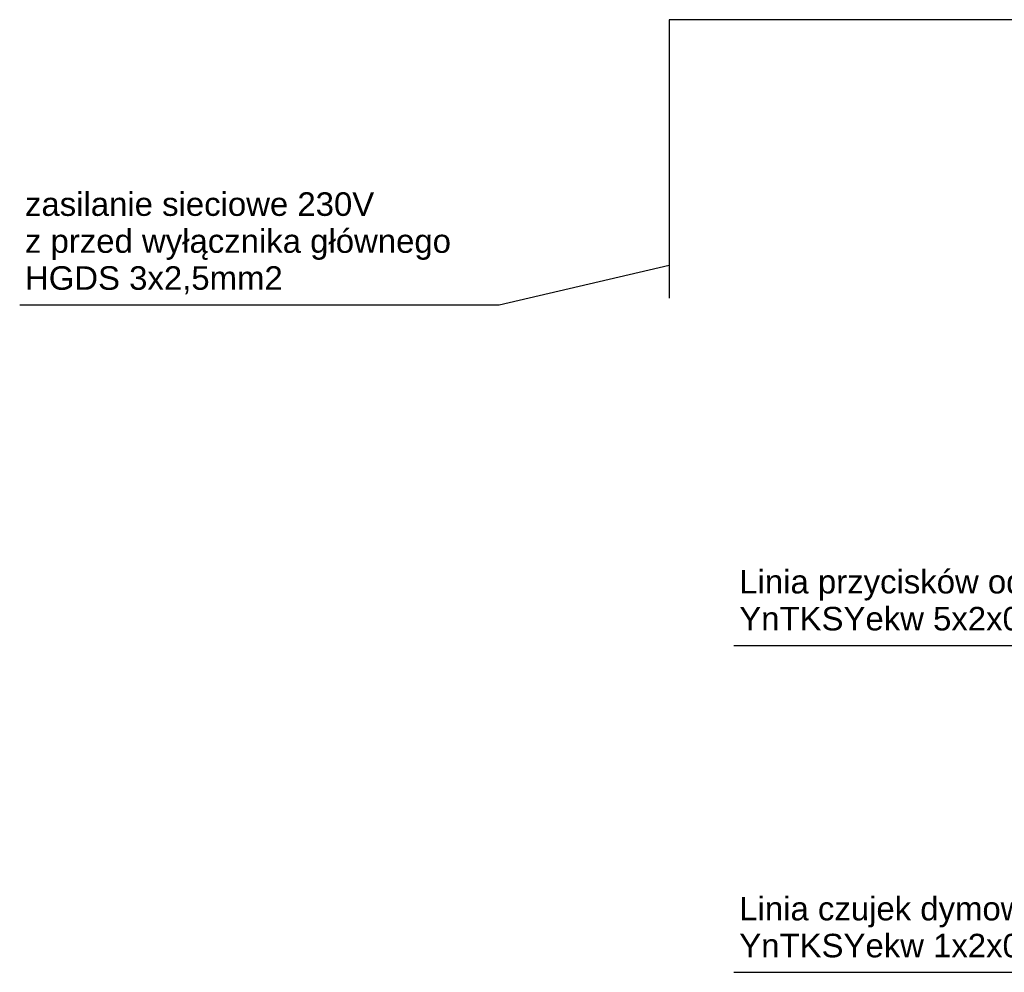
# Model space of a CAD drawing. Header units: millimetres. Extents: x 2709036 to 2756280, y 168165 to 192362.
# Tile 1 of 192: x 2712118 to 2716300, y 171302 to 175348. Entities that reach past the tile are written whole.
import ezdxf

# ---------------------------------------------------------------- set-up
doc = ezdxf.new("R2010")
doc.units = ezdxf.units.MM
doc.header["$MEASUREMENT"] = 0
doc.layers.add('DH_SO_HDGs', color=3, linetype='Continuous')
doc.layers.add('DH_SO_NKGs', color=14, linetype='Continuous')
doc.layers.add('Nowe_Opisy - Etykiety_Nr_pióra__20', color=1, linetype='Continuous', lineweight=13)
doc.styles.add('STYL_AUTOMATYCZNY_1', font='arial.ttf')

msp = doc.modelspace()

# ---------------------------------------------------------------- linework, layer by layer
at = {"layer": 'DH_SO_HDGs', "color": 252}
for p, q in [((2714154, 174137.4), (2714875.8, 174306.1)), ((2712118.1, 174137.4), (2714154, 174137.4)), ((2715151.6, 172690.4), (2717187.5, 172690.4)), ((2715151.6, 171301.6), (2717187.5, 171301.6))]:
    msp.add_line(p, q, dxfattribs=at)
at = {"layer": 'DH_SO_NKGs'}
for p, q in [((2717431.2, 175348.4), (2714875.8, 175348.4)), ((2714875.8, 175348.4), (2714875.8, 174165.9))]:
    msp.add_line(p, q, dxfattribs=at)

# ---------------------------------------------------------------- texts
at = {"layer": 'Nowe_Opisy - Etykiety_Nr_pióra__20', "color": 1, "linetype": 'Continuous', "lineweight": 13, "char_height": 150, "width": 2131.582, "attachment_point": 7, "line_spacing_factor": 0.941915, "style": 'STYL_AUTOMATYCZNY_1'}
for s, insert in [('{\\H0.666667x;\\C7;zasilanie sieciowe 230V \\Pz przed wyłącznika głównego \\PHGDS 3x2,5mm2}', (2712140.6, 174182.4)), ('{\\H0.666667x;\\C7;Linia przycisków oddymiania \\P\\fArial|b0|i0|c238|p38;YnTKSYekw 5x2x0,8mm2}', (2715174.1, 172735.4)), ('{\\H0.666667x;\\C7;Linia czujek dymowych \\PYnTKSYekw 1x2x0,8mm2}', (2715174.1, 171346.6))]:
    msp.add_mtext(s, dxfattribs=dict(at, insert=insert))

doc.saveas('drawing.dxf')
